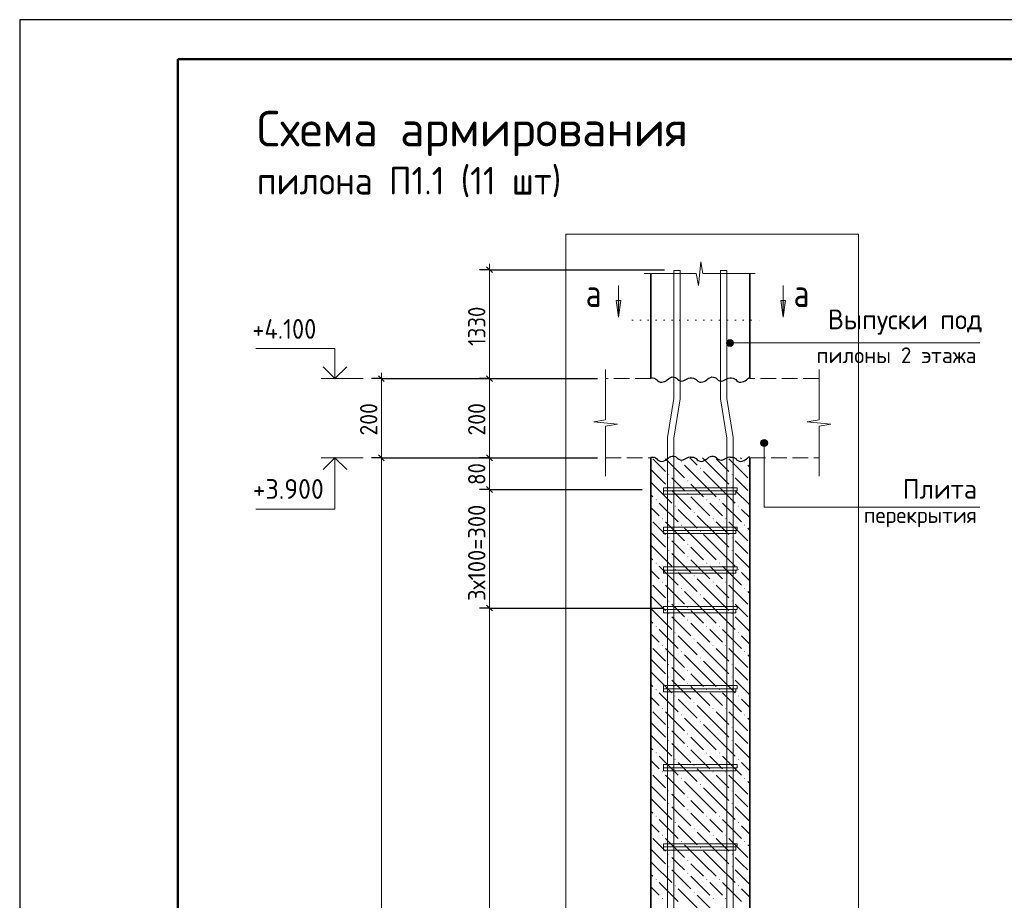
# Model space of a CAD drawing. Header units: millimetres. Extents: x 0 to 50400, y 0 to 35640.
# Tile 5 of 13: x 0 to 14944, y 22279 to 35640. Entities that reach past the tile are written whole.
import ezdxf

# ---------------------------------------------------------------- set-up
doc = ezdxf.new("R2010")
doc.units = ezdxf.units.MM
doc.linetypes.add('______2', pattern=[324, 240, -84])
doc.linetypes.add('______9', pattern=[120, 0, -120])
for name, color, linetype, lineweight in [('Standard', 7, 'Continuous', 25), ('ЖБ Перекрытие верхний уровень', 7, 'Continuous', 35), ('ЖБ Пилон', 7, 'Continuous', 35), ('Заголовок чертежа', 7, 'Continuous', 25), ('Позиционная метка диаметр_ шаг', 7, 'Continuous', 13), ('Позиционная метка линия выноска', 7, 'Continuous', 13), ('Примечания', 7, 'Continuous', 13), ('Размерная линия_ общее', 7, 'Continuous', 13), ('Узлы символ', 7, 'Continuous', 25)]:
    doc.layers.add(name, color=color, linetype=linetype, lineweight=lineweight)
doc.layers.add('Стена фоновая арматура Х1', color=7, linetype='______2', true_color=0xa0a0a0)
doc.layers.add('Стена Хомут', color=7, linetype='______2', true_color=0xa0a0a0)
doc.styles.add('ISOCPEUR', font='txt')

msp = doc.modelspace()

# ---------------------------------------------------------------- hatches: boundary and pattern name
at = {"layer": 'ЖБ Пилон', "linetype": 'Continuous', "lineweight": 18, "transparency": 33554687}
for points in [[(10036, 28931), (10044, 28939), (10051, 28931), (10044, 28923)], [(10324, 28835), (10332, 28843), (10339, 28835), (10332, 28827)], [(10996, 28931), (11004, 28939), (11011, 28931), (11004, 28923)], [(9844, 28739), (9852, 28747), (9859, 28739), (9852, 28731)], [(10804, 28739), (10812, 28747), (10819, 28739), (10812, 28731)], [(9844, 28547), (9852, 28555), (9859, 28547), (9852, 28539)], [(10132, 28643), (10140, 28651), (10147, 28643), (10140, 28635)], [(10804, 28547), (10812, 28555), (10819, 28547), (10812, 28539)], [(10132, 28451), (10140, 28459), (10147, 28451), (10140, 28443)], [(9652, 28355), (9660, 28363), (9667, 28355), (9660, 28347)], [(9940, 28259), (9948, 28267), (9955, 28259), (9948, 28251)], [(10420, 28355), (10428, 28363), (10435, 28355), (10428, 28347)], [(10612, 28355), (10620, 28363), (10627, 28355), (10620, 28347)], [(10900, 28259), (10908, 28267), (10915, 28259), (10908, 28251)], [(10228, 28163), (10236, 28171), (10243, 28163), (10236, 28155)], [(9748, 28067), (9756, 28075), (9763, 28067), (9756, 28059)], [(10036, 27971), (10044, 27979), (10051, 27971), (10044, 27963)], [(10516, 28067), (10524, 28075), (10531, 28067), (10524, 28059)], [(10708, 28067), (10716, 28075), (10723, 28067), (10716, 28059)], [(10996, 27971), (11004, 27979), (11011, 27971), (11004, 27963)], [(10324, 27875), (10332, 27883), (10339, 27875), (10332, 27867)], [(9844, 27779), (9852, 27787), (9859, 27779), (9852, 27771)], [(10132, 27683), (10140, 27691), (10147, 27683), (10140, 27675)], [(10804, 27779), (10812, 27787), (10819, 27779), (10812, 27771)], [(9844, 27587), (9852, 27595), (9859, 27587), (9852, 27579)], [(10132, 27491), (10140, 27499), (10147, 27491), (10140, 27483)], [(10804, 27587), (10812, 27595), (10819, 27587), (10812, 27579)], [(9652, 27395), (9660, 27403), (9667, 27395), (9660, 27387)], [(10420, 27395), (10428, 27403), (10435, 27395), (10428, 27387)], [(10612, 27395), (10620, 27403), (10627, 27395), (10620, 27387)], [(9940, 27299), (9948, 27307), (9955, 27299), (9948, 27291)], [(10228, 27203), (10236, 27211), (10243, 27203), (10236, 27195)], [(10900, 27299), (10908, 27307), (10915, 27299), (10908, 27291)], [(9748, 27107), (9756, 27115), (9763, 27107), (9756, 27099)], [(10516, 27107), (10524, 27115), (10531, 27107), (10524, 27099)], [(10708, 27107), (10716, 27115), (10723, 27107), (10716, 27099)], [(10036, 27011), (10044, 27019), (10051, 27011), (10044, 27003)], [(10324, 26915), (10332, 26923), (10339, 26915), (10332, 26907)], [(10996, 27011), (11004, 27019), (11011, 27011), (11004, 27003)], [(9844, 26819), (9852, 26827), (9859, 26819), (9852, 26811)], [(10804, 26819), (10812, 26827), (10819, 26819), (10812, 26811)], [(9844, 26627), (9852, 26635), (9859, 26627), (9852, 26619)], [(10132, 26723), (10140, 26731), (10147, 26723), (10140, 26715)], [(10804, 26627), (10812, 26635), (10819, 26627), (10812, 26619)], [(10132, 26531), (10140, 26539), (10147, 26531), (10140, 26523)], [(9652, 26435), (9660, 26443), (9667, 26435), (9660, 26427)], [(9940, 26339), (9948, 26347), (9955, 26339), (9948, 26331)], [(10420, 26435), (10428, 26443), (10435, 26435), (10428, 26427)], [(10612, 26435), (10620, 26443), (10627, 26435), (10620, 26427)], [(10900, 26339), (10908, 26347), (10915, 26339), (10908, 26331)], [(9748, 26147), (9756, 26155), (9763, 26147), (9756, 26139)], [(10228, 26243), (10236, 26251), (10243, 26243), (10236, 26235)], [(10516, 26147), (10524, 26155), (10531, 26147), (10524, 26139)], [(10708, 26147), (10716, 26155), (10723, 26147), (10716, 26139)], [(10036, 26051), (10044, 26059), (10051, 26051), (10044, 26043)], [(10996, 26051), (11004, 26059), (11011, 26051), (11004, 26043)], [(9844, 25859), (9852, 25867), (9859, 25859), (9852, 25851)], [(10324, 25955), (10332, 25963), (10339, 25955), (10332, 25947)], [(10804, 25859), (10812, 25867), (10819, 25859), (10812, 25851)], [(10132, 25763), (10140, 25771), (10147, 25763), (10140, 25755)], [(9844, 25667), (9852, 25675), (9859, 25667), (9852, 25659)], [(10132, 25571), (10140, 25579), (10147, 25571), (10140, 25563)], [(10804, 25667), (10812, 25675), (10819, 25667), (10812, 25659)], [(9652, 25475), (9660, 25483), (9667, 25475), (9660, 25467)], [(10420, 25475), (10428, 25483), (10435, 25475), (10428, 25467)], [(10612, 25475), (10620, 25483), (10627, 25475), (10620, 25467)], [(9940, 25379), (9948, 25387), (9955, 25379), (9948, 25371)], [(10228, 25283), (10236, 25291), (10243, 25283), (10236, 25275)], [(10900, 25379), (10908, 25387), (10915, 25379), (10908, 25371)], [(9748, 25187), (9756, 25195), (9763, 25187), (9756, 25179)], [(10516, 25187), (10524, 25195), (10531, 25187), (10524, 25179)], [(10708, 25187), (10716, 25195), (10723, 25187), (10716, 25179)], [(10036, 25091), (10044, 25099), (10051, 25091), (10044, 25083)], [(10324, 24995), (10332, 25003), (10339, 24995), (10332, 24987)], [(10996, 25091), (11004, 25099), (11011, 25091), (11004, 25083)], [(9844, 24899), (9852, 24907), (9859, 24899), (9852, 24891)], [(10132, 24803), (10140, 24811), (10147, 24803), (10140, 24795)], [(10804, 24899), (10812, 24907), (10819, 24899), (10812, 24891)], [(9844, 24707), (9852, 24715), (9859, 24707), (9852, 24699)], [(10804, 24707), (10812, 24715), (10819, 24707), (10812, 24699)], [(9652, 24515), (9660, 24523), (9667, 24515), (9660, 24507)], [(10132, 24611), (10140, 24619), (10147, 24611), (10140, 24603)], [(10420, 24515), (10428, 24523), (10435, 24515), (10428, 24507)], [(10612, 24515), (10620, 24523), (10627, 24515), (10620, 24507)], [(9940, 24419), (9948, 24427), (9955, 24419), (9948, 24411)], [(10900, 24419), (10908, 24427), (10915, 24419), (10908, 24411)], [(9748, 24227), (9756, 24235), (9763, 24227), (9756, 24219)], [(10228, 24323), (10236, 24331), (10243, 24323), (10236, 24315)], [(10516, 24227), (10524, 24235), (10531, 24227), (10524, 24219)], [(10708, 24227), (10716, 24235), (10723, 24227), (10716, 24219)], [(10036, 24131), (10044, 24139), (10051, 24131), (10044, 24123)], [(10996, 24131), (11004, 24139), (11011, 24131), (11004, 24123)], [(9844, 23939), (9852, 23947), (9859, 23939), (9852, 23931)], [(10324, 24035), (10332, 24043), (10339, 24035), (10332, 24027)], [(10804, 23939), (10812, 23947), (10819, 23939), (10812, 23931)], [(10132, 23843), (10140, 23851), (10147, 23843), (10140, 23835)], [(9844, 23747), (9852, 23755), (9859, 23747), (9852, 23739)], [(10132, 23651), (10140, 23659), (10147, 23651), (10140, 23643)], [(10804, 23747), (10812, 23755), (10819, 23747), (10812, 23739)], [(9652, 23555), (9660, 23563), (9667, 23555), (9660, 23547)], [(9940, 23459), (9948, 23467), (9955, 23459), (9948, 23451)], [(10420, 23555), (10428, 23563), (10435, 23555), (10428, 23547)], [(10612, 23555), (10620, 23563), (10627, 23555), (10620, 23547)], [(10900, 23459), (10908, 23467), (10915, 23459), (10908, 23451)], [(10228, 23363), (10236, 23371), (10243, 23363), (10236, 23355)], [(9748, 23267), (9756, 23275), (9763, 23267), (9756, 23259)], [(10036, 23171), (10044, 23179), (10051, 23171), (10044, 23163)], [(10516, 23267), (10524, 23275), (10531, 23267), (10524, 23259)], [(10708, 23267), (10716, 23275), (10723, 23267), (10716, 23259)], [(10996, 23171), (11004, 23179), (11011, 23171), (11004, 23163)], [(10324, 23075), (10332, 23083), (10339, 23075), (10332, 23067)], [(9844, 22979), (9852, 22987), (9859, 22979), (9852, 22971)], [(10132, 22883), (10140, 22891), (10147, 22883), (10140, 22875)], [(10804, 22979), (10812, 22987), (10819, 22979), (10812, 22971)], [(9844, 22787), (9852, 22795), (9859, 22787), (9852, 22779)], [(10804, 22787), (10812, 22795), (10819, 22787), (10812, 22779)], [(9652, 22595), (9660, 22603), (9667, 22595), (9660, 22587)], [(10132, 22691), (10140, 22699), (10147, 22691), (10140, 22683)], [(10420, 22595), (10428, 22603), (10435, 22595), (10428, 22587)], [(10612, 22595), (10620, 22603), (10627, 22595), (10620, 22587)], [(9940, 22499), (9948, 22507), (9955, 22499), (9948, 22491)], [(10900, 22499), (10908, 22507), (10915, 22499), (10908, 22491)], [(9748, 22307), (9756, 22315), (9763, 22307), (9756, 22299)], [(10228, 22403), (10236, 22411), (10243, 22403), (10236, 22395)], [(10516, 22307), (10524, 22315), (10531, 22307), (10524, 22299)], [(10708, 22307), (10716, 22315), (10723, 22307), (10716, 22299)]]:
    msp.add_hatch(color=7, dxfattribs=at).paths.add_polyline_path(points, flags=16)
at = {"layer": 'Позиционная метка линия выноска', "linetype": 'Continuous', "lineweight": 13, "transparency": 33554687}
for points in [[(10754, 30782), (10781, 30681), (10781, 30789)], [(10781, 30789), (10781, 30681), (10808, 30689)], [(10781, 30789), (10808, 30689), (10808, 30782)], [(10735, 30708), (10735, 30762), (10727, 30735)], [(10735, 30762), (10754, 30689), (10754, 30782)], [(10735, 30762), (10735, 30708), (10754, 30689)], [(10754, 30782), (10754, 30689), (10781, 30681)], [(10808, 30782), (10808, 30689), (10828, 30708)], [(10808, 30782), (10828, 30708), (10828, 30762)], [(10828, 30762), (10828, 30708), (10835, 30735)], [(11346, 29244), (11253, 29244), (11246, 29217)], [(11346, 29244), (11246, 29217), (11353, 29217)], [(11353, 29217), (11246, 29217), (11253, 29190)], [(11326, 29264), (11272, 29264), (11253, 29244)], [(11326, 29264), (11253, 29244), (11346, 29244)], [(11353, 29217), (11253, 29190), (11346, 29190)], [(11346, 29190), (11253, 29190), (11272, 29171)], [(11272, 29264), (11326, 29264), (11299, 29271)], [(11346, 29190), (11272, 29171), (11326, 29171)], [(11326, 29171), (11272, 29171), (11299, 29163)]]:
    msp.add_hatch(color=7, dxfattribs=at).paths.add_polyline_path(points)
at = {"layer": 'Узлы символ', "linetype": 'Continuous', "lineweight": 13, "transparency": 33554687}
for points in [[(9123, 31380), (9087, 31128), (9051, 31380)], [(11624, 31380), (11588, 31128), (11552, 31380)]]:
    msp.add_hatch(color=7, dxfattribs=at).paths.add_polyline_path(points, flags=16)

# ---------------------------------------------------------------- linework, layer by layer
at = {"layer": 'Standard', "color": 7, "linetype": 'Continuous', "lineweight": 25, "transparency": 33554687}
msp.add_line((2400, 35040), (2400, 1270), dxfattribs=at)
at = {"layer": 'Standard', "color": 7, "linetype": 'Continuous', "lineweight": 13, "transparency": 33554687}
for p, q in [((5212, 30194), (4576, 30194)), ((5212, 28994), (4576, 28994))]:
    msp.add_line(p, q, dxfattribs=at)
at = {"layer": 'Standard', "color": 7, "linetype": 'Continuous', "lineweight": 25, "transparency": 33554687}
msp.add_lwpolyline([(0, 0), (50400, 0), (50400, 35640), (0, 35640), (0, 0)], close=True, dxfattribs=at)
at = {"layer": 'Standard', "color": 220, "linetype": 'Continuous', "lineweight": 13, "transparency": 33554687}
msp.add_lwpolyline([(50400, 35640), (0, 35640), (0, 0), (50400, 0), (50400, 35640)], dxfattribs=at)
at = {"layer": 'Standard', "color": 220, "linetype": 'Continuous', "lineweight": -3, "transparency": 33554687}
msp.add_lwpolyline([(50400, 35640), (0, 35640), (0, 0), (50400, 0), (50400, 35640)], dxfattribs=at)
at = {"layer": 'Standard', "color": 7, "linetype": 'Continuous', "lineweight": 50, "transparency": 33554687}
msp.add_lwpolyline([(2400, 35040), (49800, 35040), (49800, 600), (2400, 600), (2400, 35040)], close=True, dxfattribs=at)
at = {"layer": 'Standard', "color": 254, "linetype": 'Continuous', "lineweight": 18, "true_color": 0xc4c4ff, "transparency": 33554687}
msp.add_lwpolyline([(8291, 2078), (12731, 2078), (12731, 32387), (8291, 32387), (8291, 2078)], dxfattribs=at)
at = {"layer": 'Standard', "color": 7, "linetype": 'Continuous', "lineweight": 13, "transparency": 33554687}
for points in [[(4785, 30194), (4785, 30650), (3585, 30650)], [(4785, 28994), (4785, 28214), (3585, 28214)]]:
    msp.add_lwpolyline(points, dxfattribs=at)
at = {"layer": 'Standard', "color": 7, "linetype": 'Continuous', "lineweight": 35, "transparency": 33554687}
for points in [[(4963, 30372), (4785, 30194), (4607, 30372)], [(4963, 28815), (4785, 28994), (4607, 28815)]]:
    msp.add_lwpolyline(points, dxfattribs=at)
at = {"layer": 'ЖБ Перекрытие верхний уровень', "color": 7, "linetype": '______2', "lineweight": 18, "transparency": 33554687}
for p, q in [((9581, 30194), (8891, 30194)), ((12131, 30194), (11081, 30194)), ((8891, 28994), (9581, 28994)), ((11081, 28994), (12131, 28994))]:
    msp.add_line(p, q, dxfattribs=at)
at = {"layer": 'ЖБ Пилон', "color": 7, "linetype": 'Continuous', "lineweight": 35, "transparency": 33554687}
for p, q in [((9581, 31787), (9581, 30194)), ((11081, 30194), (11081, 31787)), ((9581, 28994), (9581, 4634)), ((11081, 4634), (11081, 28994))]:
    msp.add_line(p, q, dxfattribs=at)
at = {"layer": 'ЖБ Пилон', "color": 9, "linetype": 'Continuous', "lineweight": 18, "true_color": 0xc7c7c7, "transparency": 33554687}
for p, q in [((9981, 28994), (9996, 28979)), ((10173, 28994), (10284, 28883)), ((10572, 28787), (10365, 28994)), ((10941, 28994), (10956, 28979)), ((9612, 28979), (9804, 28787)), ((9804, 28979), (10092, 28691)), ((10380, 28595), (10092, 28883)), ((10572, 28979), (10764, 28787)), ((10764, 28979), (11052, 28691)), ((11081, 28853), (11052, 28883)), ((9612, 28787), (9581, 28817)), ((9612, 28787), (9804, 28595)), ((10380, 28787), (10572, 28595)), ((10572, 28787), (10764, 28595)), ((9581, 28625), (9612, 28595)), ((9612, 28595), (9900, 28307)), ((9996, 28595), (9900, 28691)), ((10092, 28499), (9996, 28595)), ((10188, 28595), (10380, 28403)), ((10380, 28595), (10572, 28403)), ((10572, 28595), (10860, 28307)), ((10956, 28595), (10860, 28691)), ((11052, 28499), (10956, 28595)), ((9581, 28433), (9612, 28403)), ((9900, 28499), (10188, 28211)), ((10188, 28403), (10476, 28115)), ((10860, 28499), (11081, 28277)), ((9708, 28307), (9996, 28019)), ((10572, 28211), (10476, 28307)), ((10668, 28307), (10956, 28019)), ((9612, 28211), (9581, 28241)), ((9708, 28115), (9612, 28211)), ((9996, 28211), (10284, 27923)), ((10572, 27827), (10284, 28115)), ((10668, 28115), (10572, 28211)), ((10956, 28211), (11081, 28085)), ((9612, 28019), (9804, 27827)), ((9804, 28019), (10092, 27731)), ((10572, 28019), (10764, 27827)), ((10764, 28019), (11052, 27731)), ((9612, 27827), (9581, 27857)), ((9612, 27827), (9804, 27635)), ((10380, 27635), (10092, 27923)), ((10380, 27827), (10572, 27635)), ((10572, 27827), (10764, 27635)), ((11081, 27893), (11052, 27923)), ((9581, 27665), (9612, 27635)), ((9996, 27635), (9900, 27731)), ((10956, 27635), (10860, 27731)), ((9612, 27635), (9900, 27347)), ((9900, 27539), (10188, 27251)), ((10092, 27539), (9996, 27635)), ((10188, 27635), (10380, 27443)), ((10380, 27635), (10572, 27443)), ((10572, 27635), (10860, 27347)), ((10860, 27539), (11081, 27317)), ((11052, 27539), (10956, 27635)), ((9581, 27473), (9612, 27443)), ((10188, 27443), (10476, 27155)), ((9612, 27251), (9581, 27281)), ((9708, 27155), (9612, 27251)), ((9708, 27347), (9996, 27059)), ((9996, 27251), (10284, 26963)), ((10572, 27251), (10476, 27347)), ((10668, 27155), (10572, 27251)), ((10668, 27347), (10956, 27059)), ((10956, 27251), (11081, 27125)), ((9612, 27059), (9804, 26867)), ((9804, 27059), (10092, 26771)), ((10572, 26867), (10284, 27155)), ((10572, 27059), (10764, 26867)), ((10764, 27059), (11052, 26771)), ((10380, 26675), (10092, 26963)), ((11081, 26933), (11052, 26963)), ((9612, 26867), (9581, 26897)), ((9612, 26867), (9804, 26675)), ((9996, 26675), (9900, 26771)), ((10380, 26867), (10572, 26675)), ((10572, 26867), (10764, 26675)), ((10956, 26675), (10860, 26771)), ((9581, 26705), (9612, 26675)), ((9612, 26675), (9900, 26387)), ((10092, 26579), (9996, 26675)), ((10188, 26675), (10380, 26483)), ((10380, 26675), (10572, 26483)), ((10572, 26675), (10860, 26387)), ((11052, 26579), (10956, 26675)), ((9581, 26513), (9612, 26483)), ((9900, 26579), (10188, 26291)), ((10188, 26483), (10476, 26195)), ((10860, 26579), (11081, 26357)), ((9612, 26291), (9581, 26321)), ((9708, 26387), (9996, 26099)), ((10572, 26291), (10476, 26387)), ((10668, 26387), (10956, 26099)), ((9708, 26195), (9612, 26291)), ((9996, 26291), (10284, 26003)), ((10572, 25907), (10284, 26195)), ((10668, 26195), (10572, 26291)), ((10956, 26291), (11081, 26165)), ((9612, 26099), (9804, 25907)), ((9804, 26099), (10092, 25811)), ((10380, 25715), (10092, 26003)), ((10572, 26099), (10764, 25907)), ((10764, 26099), (11052, 25811)), ((11081, 25973), (11052, 26003)), ((9612, 25907), (9581, 25937)), ((9612, 25907), (9804, 25715)), ((10380, 25907), (10572, 25715)), ((10572, 25907), (10764, 25715)), ((9581, 25745), (9612, 25715)), ((9612, 25715), (9900, 25427)), ((9996, 25715), (9900, 25811)), ((10092, 25619), (9996, 25715)), ((10188, 25715), (10380, 25523)), ((10380, 25715), (10572, 25523)), ((10572, 25715), (10860, 25427)), ((10956, 25715), (10860, 25811)), ((11052, 25619), (10956, 25715)), ((9900, 25619), (10188, 25331)), ((10860, 25619), (11081, 25397)), ((9581, 25553), (9612, 25523)), ((9708, 25427), (9996, 25139)), ((10188, 25523), (10476, 25235)), ((10572, 25331), (10476, 25427)), ((10668, 25427), (10956, 25139)), ((9612, 25331), (9581, 25361)), ((9708, 25235), (9612, 25331)), ((9996, 25331), (10284, 25043)), ((10668, 25235), (10572, 25331)), ((10956, 25331), (11081, 25205)), ((9612, 25139), (9804, 24947)), ((9804, 25139), (10092, 24851)), ((10572, 24947), (10284, 25235)), ((10572, 25139), (10764, 24947)), ((10764, 25139), (11052, 24851)), ((9612, 24947), (9581, 24977)), ((10380, 24755), (10092, 25043)), ((11081, 25013), (11052, 25043)), ((9612, 24947), (9804, 24755)), ((9996, 24755), (9900, 24851)), ((10380, 24947), (10572, 24755)), ((10572, 24947), (10764, 24755)), ((10956, 24755), (10860, 24851)), ((9581, 24785), (9612, 24755)), ((9612, 24755), (9900, 24467)), ((9900, 24659), (10188, 24371)), ((10092, 24659), (9996, 24755)), ((10188, 24755), (10380, 24563)), ((10380, 24755), (10572, 24563)), ((10572, 24755), (10860, 24467)), ((10860, 24659), (11081, 24437)), ((11052, 24659), (10956, 24755)), ((9581, 24593), (9612, 24563)), ((10188, 24563), (10476, 24275)), ((9612, 24371), (9581, 24401)), ((9708, 24275), (9612, 24371)), ((9708, 24467), (9996, 24179)), ((9996, 24371), (10284, 24083)), ((10572, 24371), (10476, 24467)), ((10668, 24275), (10572, 24371)), ((10668, 24467), (10956, 24179)), ((10956, 24371), (11081, 24245)), ((10572, 23987), (10284, 24275)), ((9612, 24179), (9804, 23987)), ((9804, 24179), (10092, 23891)), ((10380, 23795), (10092, 24083)), ((10572, 24179), (10764, 23987)), ((10764, 24179), (11052, 23891)), ((11081, 24053), (11052, 24083)), ((9612, 23987), (9581, 24017)), ((9612, 23987), (9804, 23795)), ((10380, 23987), (10572, 23795)), ((10572, 23987), (10764, 23795)), ((9581, 23825), (9612, 23795)), ((9612, 23795), (9900, 23507)), ((9996, 23795), (9900, 23891)), ((10092, 23699), (9996, 23795)), ((10188, 23795), (10380, 23603)), ((10380, 23795), (10572, 23603)), ((10572, 23795), (10860, 23507)), ((10956, 23795), (10860, 23891)), ((11052, 23699), (10956, 23795)), ((9581, 23633), (9612, 23603)), ((9900, 23699), (10188, 23411)), ((10860, 23699), (11081, 23477)), ((9708, 23507), (9996, 23219)), ((10188, 23603), (10476, 23315)), ((10572, 23411), (10476, 23507)), ((10668, 23507), (10956, 23219)), ((9612, 23411), (9581, 23441)), ((9708, 23315), (9612, 23411)), ((9996, 23411), (10284, 23123)), ((10572, 23027), (10284, 23315)), ((10668, 23315), (10572, 23411)), ((10956, 23411), (11081, 23285)), ((9612, 23219), (9804, 23027)), ((9804, 23219), (10092, 22931)), ((10572, 23219), (10764, 23027)), ((10764, 23219), (11052, 22931)), ((9612, 23027), (9581, 23057)), ((9612, 23027), (9804, 22835)), ((10380, 22835), (10092, 23123)), ((10380, 23027), (10572, 22835)), ((10572, 23027), (10764, 22835)), ((11081, 23093), (11052, 23123)), ((9581, 22865), (9612, 22835)), ((9996, 22835), (9900, 22931)), ((10956, 22835), (10860, 22931)), ((9612, 22835), (9900, 22547)), ((9900, 22739), (10188, 22451)), ((10092, 22739), (9996, 22835)), ((10188, 22835), (10380, 22643)), ((10380, 22835), (10572, 22643)), ((10572, 22835), (10860, 22547)), ((10860, 22739), (11081, 22517)), ((11052, 22739), (10956, 22835)), ((9581, 22673), (9612, 22643)), ((10188, 22643), (10476, 22355)), ((9612, 22451), (9581, 22481)), ((9708, 22355), (9612, 22451)), ((9708, 22547), (9996, 22259)), ((9996, 22451), (10284, 22163)), ((10572, 22451), (10476, 22547)), ((10668, 22355), (10572, 22451)), ((10668, 22547), (10956, 22259)), ((10956, 22451), (11081, 22325)), ((10572, 22067), (10284, 22355))]:
    msp.add_line(p, q, dxfattribs=at)
at = {"layer": 'Позиционная метка линия выноска', "color": 7, "linetype": 'Continuous', "lineweight": 13, "transparency": 33554687}
for p, q in [((10781, 30789), (10781, 30789)), ((10727, 30735), (10727, 30735)), ((10781, 30681), (10781, 30681)), ((10835, 30735), (10835, 30735)), ((11246, 29217), (11246, 29217)), ((11299, 29271), (11299, 29271)), ((11299, 29163), (11299, 29163)), ((11353, 29217), (11353, 29217))]:
    msp.add_line(p, q, dxfattribs=at)
for points in [[(10781, 30735), (11580, 30735), (14575, 30735)], [(11299, 29217), (11299, 28245), (14575, 28245)]]:
    msp.add_lwpolyline(points, dxfattribs=at)
for centre in [(10781, 30735), (11299, 29217)]:
    msp.add_circle(centre, 54, dxfattribs=at)
at = {"layer": 'Примечания', "color": 7, "linetype": 'Continuous', "lineweight": 13, "transparency": 33554687}
for p, q in [((10302, 31607), (10336, 31967)), ((10336, 31967), (10370, 31787)), ((9476, 31787), (10268, 31787)), ((10268, 31787), (10302, 31607)), ((10370, 31787), (11162, 31787)), ((11162, 31787), (11162, 31787)), ((8892, 30332), (8892, 29570)), ((12132, 30332), (12132, 29570)), ((8892, 29570), (8712, 29538)), ((8712, 29538), (9072, 29505)), ((9072, 29505), (8892, 29473)), ((8892, 29473), (8892, 28712)), ((12132, 29570), (11952, 29538)), ((11952, 29538), (12312, 29505)), ((12312, 29505), (12132, 29473)), ((12132, 29473), (12132, 28712)), ((8892, 28712), (8892, 28712)), ((12132, 28712), (12132, 28712))]:
    msp.add_line(p, q, dxfattribs=at)
at = {"layer": 'Примечания', "color": 7, "linetype": 'Continuous', "lineweight": 25, "transparency": 33554687}
for points in [[(9581, 30204), (9604, 30204), (9628, 30201), (9649, 30193), (9667, 30180), (9682, 30164), (9699, 30151), (9721, 30143), (9745, 30139), (9768, 30144), (9790, 30152), (9811, 30162), (9829, 30175), (9845, 30189), (9862, 30202), (9883, 30213), (9905, 30219), (9929, 30218), (9953, 30212), (9970, 30199), (9986, 30184), (10003, 30170), (10023, 30160), (10047, 30158), (10070, 30163), (10091, 30172), (10112, 30183), (10133, 30193), (10153, 30202), (10177, 30207), (10181, 30207)], [(10181, 30204), (10204, 30204), (10228, 30201), (10249, 30193), (10267, 30180), (10282, 30164), (10299, 30151), (10321, 30143), (10345, 30139), (10368, 30144), (10390, 30152), (10411, 30162), (10429, 30175), (10445, 30189), (10462, 30202), (10483, 30213), (10505, 30219), (10529, 30218), (10553, 30212), (10570, 30199), (10586, 30184), (10603, 30170), (10623, 30160), (10647, 30158), (10670, 30163), (10691, 30172), (10712, 30183), (10733, 30193), (10753, 30202), (10777, 30207), (10781, 30207)], [(10781, 30204), (10804, 30204), (10828, 30201), (10849, 30193), (10867, 30180), (10882, 30164), (10899, 30151), (10921, 30143), (10945, 30139), (10968, 30144), (10990, 30152), (11011, 30162), (11029, 30175), (11045, 30189), (11062, 30202), (11081, 30212)], [(9581, 29004), (9604, 29004), (9628, 29001), (9649, 28993), (9667, 28980), (9682, 28964), (9699, 28951), (9721, 28943), (9745, 28939), (9768, 28944), (9790, 28952), (9811, 28962), (9829, 28975), (9845, 28989), (9862, 29002), (9883, 29013), (9905, 29019), (9929, 29018), (9953, 29012), (9970, 28999), (9986, 28984), (10003, 28970), (10023, 28960), (10047, 28958), (10070, 28963), (10091, 28972), (10112, 28983), (10133, 28993), (10153, 29002), (10177, 29007), (10181, 29007)], [(10181, 29004), (10204, 29004), (10228, 29001), (10249, 28993), (10267, 28980), (10282, 28964), (10299, 28951), (10321, 28943), (10345, 28939), (10368, 28944), (10390, 28952), (10411, 28962), (10429, 28975), (10445, 28989), (10462, 29002), (10483, 29013), (10505, 29019), (10529, 29018), (10553, 29012), (10570, 28999), (10586, 28984), (10603, 28970), (10623, 28960), (10647, 28958), (10670, 28963), (10691, 28972), (10712, 28983), (10733, 28993), (10753, 29002), (10777, 29007), (10781, 29007)], [(10781, 29004), (10804, 29004), (10828, 29001), (10849, 28993), (10867, 28980), (10882, 28964), (10899, 28951), (10921, 28943), (10945, 28939), (10968, 28944), (10990, 28952), (11011, 28962), (11029, 28975), (11045, 28989), (11062, 29002), (11081, 29012)]]:
    msp.add_lwpolyline(points, dxfattribs=at)
at = {"layer": 'Размерная линия_ общее', "color": 7, "linetype": 'Continuous', "lineweight": -3, "transparency": 33554687}
for p, q in [((7129, 31847), (6979, 31847)), ((7129, 31847), (7279, 31847)), ((7129, 31847), (9785, 31847)), ((5489, 30194), (5339, 30194)), ((5489, 30194), (5639, 30194)), ((5489, 30194), (8771, 30194)), ((7129, 30194), (6979, 30194)), ((7129, 30194), (7279, 30194)), ((7129, 30194), (7957, 30194)), ((5489, 28994), (5339, 28994)), ((5489, 28994), (5639, 28994)), ((5489, 28994), (8771, 28994)), ((7129, 28994), (6979, 28994)), ((7129, 28994), (7279, 28994)), ((7129, 28994), (8651, 28994)), ((7129, 28513), (6979, 28513)), ((7129, 28513), (7279, 28513)), ((7129, 28513), (9449, 28513)), ((7129, 26714), (6979, 26714)), ((7129, 26714), (7279, 26714)), ((7129, 26714), (9761, 26714))]:
    msp.add_line(p, q, dxfattribs=at)
at = {"layer": 'Размерная линия_ общее', "color": 7, "linetype": 'Continuous', "lineweight": 25, "transparency": 33554687}
for p, q in [((7174, 31802), (7084, 31892)), ((5444, 30239), (5534, 30149)), ((7174, 30149), (7084, 30239)), ((5444, 29039), (5534, 28949)), ((7174, 28949), (7084, 29039)), ((7174, 28468), (7084, 28558)), ((7174, 26669), (7084, 26759))]:
    msp.add_line(p, q, dxfattribs=at)
at = {"layer": 'Размерная линия_ общее', "color": 7, "linetype": 'Continuous', "lineweight": 13, "transparency": 33554687}
for p, q in [((7129, 31847), (7129, 31937)), ((7129, 30194), (7129, 31847)), ((5489, 30194), (5489, 30284)), ((7129, 28994), (7129, 30194)), ((5489, 28994), (5489, 4634)), ((7129, 28513), (7129, 28994)), ((7129, 26714), (7129, 28513)), ((7129, 12314), (7129, 26714))]:
    msp.add_line(p, q, dxfattribs=at)
msp.add_lwpolyline([(5489, 30194), (5489, 29204), (5489, 29204), (5489, 28994)], dxfattribs=at)
at = {"layer": 'Стена фоновая арматура Х1', "color": 7, "linetype": 'Continuous', "lineweight": 18, "transparency": 33554687}
for points in [[(9833, 4634), (9833, 29301), (9929, 29894), (9929, 31835), (10025, 31835), (10025, 29887), (9929, 29293), (9929, 4634), (9833, 4634)], [(9833, 4634), (9833, 29301), (9929, 29894), (9929, 31835), (10025, 31835), (10025, 29887), (9929, 29293), (9929, 4634), (9833, 4634)], [(10733, 4634), (10733, 29293), (10637, 29887), (10637, 31835), (10733, 31835), (10733, 29894), (10829, 29301), (10829, 4634), (10733, 4634)], [(10733, 4634), (10733, 29293), (10637, 29887), (10637, 31835), (10733, 31835), (10733, 29894), (10829, 29301), (10829, 4634), (10733, 4634)]]:
    msp.add_lwpolyline(points, dxfattribs=at)
at = {"layer": 'Стена Хомут', "color": 7, "linetype": 'Continuous', "lineweight": 13, "transparency": 33554687}
for points in [[(9773, 28538), (10889, 28538), (10889, 28490), (9773, 28490), (9773, 28538)], [(9773, 28490), (10871, 28490), (10871, 28442), (9773, 28442), (9773, 28490)], [(9773, 27938), (10889, 27938), (10889, 27890), (9773, 27890), (9773, 27938)], [(9773, 27890), (10871, 27890), (10871, 27842), (9773, 27842), (9773, 27890)], [(9773, 27338), (10889, 27338), (10889, 27290), (9773, 27290), (9773, 27338)], [(9773, 27290), (10871, 27290), (10871, 27242), (9773, 27242), (9773, 27290)], [(9773, 26738), (10889, 26738), (10889, 26690), (9773, 26690), (9773, 26738)], [(9773, 26690), (10871, 26690), (10871, 26642), (9773, 26642), (9773, 26690)], [(9773, 25538), (10889, 25538), (10889, 25490), (9773, 25490), (9773, 25538)], [(9773, 25490), (10871, 25490), (10871, 25442), (9773, 25442), (9773, 25490)], [(9773, 24338), (10889, 24338), (10889, 24290), (9773, 24290), (9773, 24338)], [(9773, 24290), (10871, 24290), (10871, 24242), (9773, 24242), (9773, 24290)], [(9773, 23138), (10889, 23138), (10889, 23090), (9773, 23090), (9773, 23138)], [(9773, 23090), (10871, 23090), (10871, 23042), (9773, 23042), (9773, 23090)]]:
    msp.add_lwpolyline(points, dxfattribs=at)
at = {"layer": 'Узлы символ', "color": 7, "linetype": 'Continuous', "lineweight": 13, "transparency": 33554687}
for p, q in [((9087, 31128), (9087, 31608)), ((11588, 31128), (11588, 31608)), ((9087, 31380), (9087, 31398)), ((11588, 31380), (11588, 31398)), ((9087, 31128), (9051, 31380)), ((9051, 31380), (9123, 31380)), ((9123, 31380), (9087, 31128)), ((11588, 31128), (11552, 31380)), ((11552, 31380), (11624, 31380)), ((11624, 31380), (11588, 31128)), ((9087, 31128), (9087, 31128)), ((9087, 31128), (9087, 31128)), ((9087, 31128), (9087, 31128)), ((11588, 31128), (11588, 31128)), ((11588, 31128), (11588, 31128)), ((11588, 31128), (11588, 31128))]:
    msp.add_line(p, q, dxfattribs=at)
at = {"layer": 'Узлы символ', "color": 7, "linetype": '______9', "lineweight": 13, "transparency": 33554687}
msp.add_line((9301, 31081), (11341, 31081), dxfattribs=at)

# ---------------------------------------------------------------- texts
at = {"layer": 'ЖБ Пилон', "color": 7, "linetype": 'Continuous', "lineweight": 25, "transparency": 33554687, "char_height": 300, "attachment_point": 7, "style": 'ISOCPEUR'}
for s, insert, width in [('\\W0.90;+4.100', (3531, 30798), 1244.55), ('\\W0.95;+3.900', (3537, 28370), 1281.45)]:
    msp.add_mtext(s, dxfattribs=dict(at, insert=insert, width=width))
at = {"layer": 'Заголовок чертежа', "color": 7, "linetype": 'Continuous', "lineweight": 50, "transparency": 33554687, "attachment_point": 7, "style": 'ISOCPEUR'}
for s, insert, char_height, width in [('\\W0.98;Схема армирования', (3600, 33570), 540, 6903.3), ('\\W0.92;пилона П1.1 (11 шт)', (3600, 32946), 420, 5147.81)]:
    msp.add_mtext(s, dxfattribs=dict(at, insert=insert, char_height=char_height, width=width))
at = {"layer": 'Позиционная метка диаметр_ шаг', "color": 7, "linetype": 'Continuous', "lineweight": 25, "transparency": 33554687, "attachment_point": 7, "style": 'ISOCPEUR'}
for s, insert, char_height, width in [('\\W0.97;Выпуски под', (12265, 30861), 300, 2454.84), ('\\W0.98;пилоны 2 этажа', (12095, 30429), 240, 2588.45), ('\\W0.95;Плита', (13405, 28371), 300, 1311.99), ('\\W0.97;перекрытия', (12810, 27939), 240, 1867.51)]:
    msp.add_mtext(s, dxfattribs=dict(at, insert=insert, char_height=char_height, width=width))
at = {"layer": 'Размерная линия_ общее', "color": 7, "linetype": 'Continuous', "lineweight": 25, "transparency": 33554687, "char_height": 264, "attachment_point": 7, "rotation": 90, "style": 'ISOCPEUR'}
for s, insert, width in [('\\W0.87;1330', (7069, 30690), 800.28), ('\\W0.91;200', (5429, 29330), 674.39), ('\\W0.91;200', (7069, 29330), 674.39), ('\\W0.87;80', (7069, 28582), 484.71), ('\\W0.94;3х100=300', (7069, 26821), 1733.02)]:
    msp.add_mtext(s, dxfattribs=dict(at, insert=insert, width=width))
at = {"layer": 'Узлы символ', "color": 7, "linetype": 'Continuous', "lineweight": 35, "transparency": 33554687, "char_height": 420, "attachment_point": 7, "style": 'ISOCPEUR'}
for insert, width in [((8592, 31282), 503.76), ((11747, 31282), 503.77)]:
    msp.add_mtext('\\W0.80;а', dxfattribs=dict(at, insert=insert, width=width))

doc.saveas('drawing.dxf')
